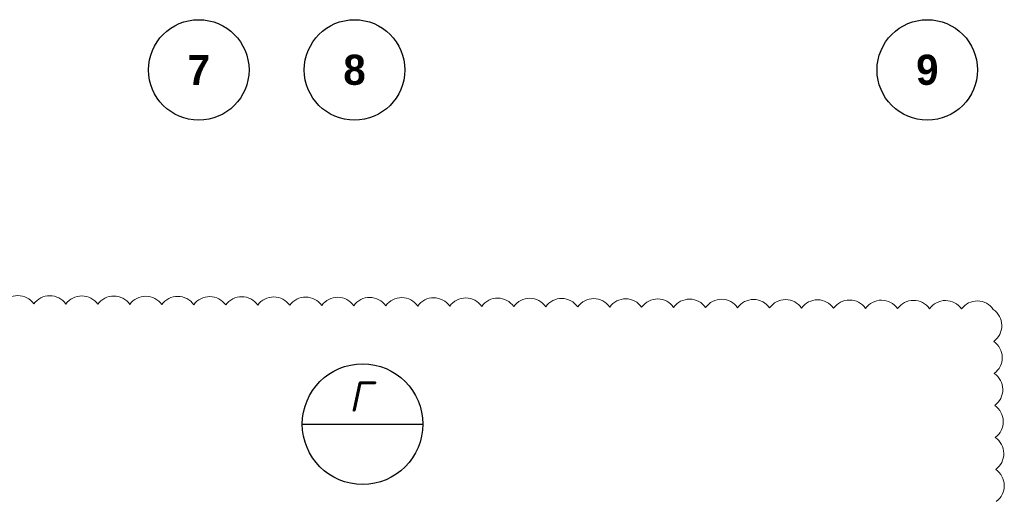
# Model space of a CAD drawing. Header units: millimetres. Extents: x 349531 to 1063351, y -131924 to 96186.
# Tile 28 of 230: x 460178 to 469977, y -52085 to -47354. Entities that reach past the tile are written whole.
import ezdxf
from ezdxf.enums import TextEntityAlignment as Align

# ---------------------------------------------------------------- set-up
doc = ezdxf.new("R2010")
doc.units = ezdxf.units.MM
doc.linetypes.add('______5', pattern=[1100, 800, -100, 100, -100])
for name, color, linetype, lineweight in [('Выноски', 20, 'Continuous', 20), ('Оси', 40, '______5', 18), ('РАЗМЕРЫ', 1, 'Continuous', 9), ('Текст', 7, 'Continuous', 25)]:
    doc.layers.add(name, color=color, linetype=linetype, lineweight=lineweight)
doc.styles.add('Century Gothic', font='GOTHIC.TTF')
doc.styles.add('Украинский', font='isocpeur.ttf', dxfattribs={"oblique": 12})

# ---------------------------------------------------------------- blocks, each defined once
blk = doc.blocks.new('NSY101')
at = {"color": 0, "linetype": 'ByBlock', "lineweight": -2}
blk.add_circle((0, 0), 50, dxfattribs=at)
blk = doc.blocks.new('СЛОЖНЫЙ_ОБЪЕКТ_34')
at = {"layer": 'Оси', "color": 16, "linetype": 'Continuous', "lineweight": 25, "transparency": 33554687, "xscale": 9.999999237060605, "yscale": 9.999999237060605, "zscale": 9.999999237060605}
blk.add_blockref('NSY101', (24563, -43009.5), dxfattribs=at)
at = {"layer": 'Оси', "color": 16, "linetype": 'Continuous', "lineweight": 25, "transparency": 33554687, "insert": (24563, -43009.5), "char_height": 300, "width": 385, "attachment_point": 5, "style": 'Century Gothic'}
blk.add_mtext('\\A1;{\\fCentury Gothic|i0|b1;\\H300.000000;\\W1.000000;\\C16;7}\\P', dxfattribs=at)
blk = doc.blocks.new('СЛОЖНЫЙ_ОБЪЕКТ_35')
at = {"layer": 'Оси', "color": 16, "linetype": 'Continuous', "lineweight": 25, "transparency": 33554687, "xscale": 9.999999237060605, "yscale": 9.999999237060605, "zscale": 9.999999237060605}
blk.add_blockref('NSY101', (26113, -43009.5), dxfattribs=at)
at = {"layer": 'Оси', "color": 16, "linetype": 'Continuous', "lineweight": 25, "transparency": 33554687, "insert": (26113, -43009.5), "char_height": 300, "width": 385, "attachment_point": 5, "style": 'Century Gothic'}
blk.add_mtext('\\A1;{\\fCentury Gothic|i0|b1;\\H300.000000;\\W1.000000;\\C16;8}\\P', dxfattribs=at)
blk = doc.blocks.new('СЛОЖНЫЙ_ОБЪЕКТ_36')
at = {"layer": 'Оси', "color": 16, "linetype": 'Continuous', "lineweight": 25, "transparency": 33554687, "xscale": 9.999999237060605, "yscale": 9.999999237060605, "zscale": 9.999999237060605}
blk.add_blockref('NSY101', (31813, -43009.5), dxfattribs=at)
at = {"layer": 'Оси', "color": 16, "linetype": 'Continuous', "lineweight": 25, "transparency": 33554687, "insert": (31813, -43009.5), "char_height": 300, "width": 385, "attachment_point": 5, "style": 'Century Gothic'}
blk.add_mtext('\\A1;{\\fCentury Gothic|i0|b1;\\H300.000000;\\W1.000000;\\C16;9}\\P', dxfattribs=at)
blk = doc.blocks.new('оси2')
at = {"layer": 'Оси', "color": 16, "linetype": 'Continuous', "lineweight": 25, "transparency": 33554687}
for name in ['СЛОЖНЫЙ_ОБЪЕКТ_34', 'СЛОЖНЫЙ_ОБЪЕКТ_35', 'СЛОЖНЫЙ_ОБЪЕКТ_36']:
    blk.add_blockref(name, (978932, 21754.4), dxfattribs=at)

msp = doc.modelspace()

# ---------------------------------------------------------------- linework, layer by layer
at = {"layer": 'Выноски', "lineweight": 30}
msp.add_line((462990.6, -51377.2), (464190.6, -51377.2), dxfattribs=at)
msp.add_circle((463590.6, -51377.2), 600, dxfattribs=at)
at = {"layer": 'РАЗМЕРЫ', "color": 240, "true_color": 0xed1f24}
msp.add_lwpolyline([(469896.2, -52146.2, 0.520567), (469891.2, -51827.9, 0.520567), (469886.1, -51509.5, 0.520567), (469881.1, -51191.2, 0.520567), (469876.1, -50872.9, 0.520567), (469871.1, -50554.6, 0.520567), (469866.1, -50236.3, 0.520567), (469551.2, -50231.1, 0.520567), (469232.9, -50229.4, 0.520567), (468914.6, -50227.7, 0.520567), (468596.2, -50226, 0.520567), (468277.9, -50224.2, 0.520567), (467959.5, -50222.5, 0.520567), (467641.2, -50220.8, 0.520567), (467322.8, -50219.1, 0.520567), (467004.5, -50217.4, 0.520567), (466686.1, -50215.7, 0.520567), (466367.8, -50214, 0.520567), (466049.4, -50212.3, 0.520567), (465731.1, -50210.6, 0.520567), (465412.7, -50208.8, 0.520567), (465094.4, -50207.1, 0.520567), (464776.1, -50205.4, 0.520567), (464457.7, -50203.7, 0.520567), (464139.4, -50202, 0.520567), (463821, -50200.3, 0.520567), (463502.7, -50198.6, 0.520567), (463184.3, -50196.9, 0.520567), (462866, -50195.2, 0.520567), (462547.6, -50193.4, 0.520567), (462229.3, -50191.7, 0.520567), (461910.9, -50190, 0.520567), (461592.6, -50188.3, 0.520567), (461274.2, -50186.6, 0.520567), (460955.9, -50184.9, 0.520567), (460637.6, -50183.2, 0.520567), (460319.2, -50181.5, 0.520567), (460000.9, -50179.8, 0.520567)], format="xyb", dxfattribs=at)

# ---------------------------------------------------------------- block references
at = {"layer": 'РАЗМЕРЫ'}
msp.add_blockref('оси2', (-541534.6, -26599.1, -200), dxfattribs=at)

# ---------------------------------------------------------------- texts
at = {"layer": 'Текст', "style": 'Украинский', "oblique": 12}
msp.add_text('Г', height=300, dxfattribs=at).set_placement((463565.6, -51102.2), align=Align.MIDDLE)

doc.saveas('drawing.dxf')
